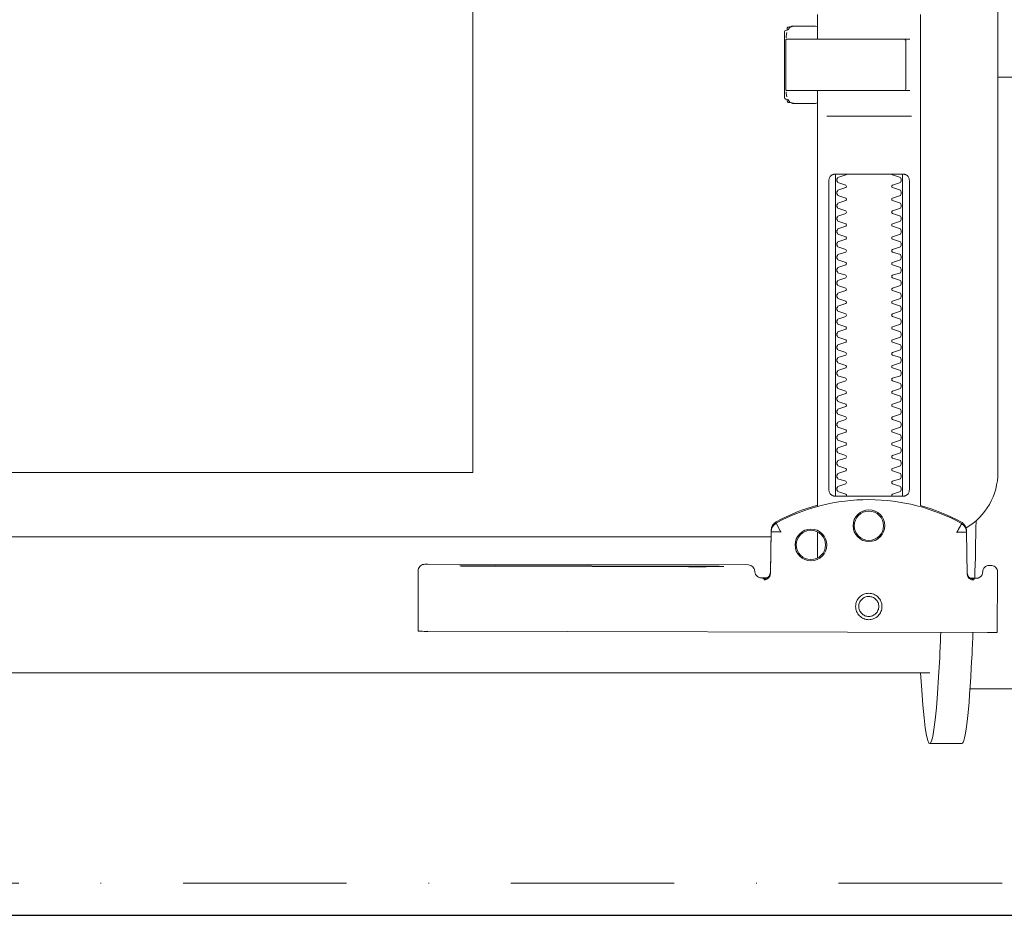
# Model space of a CAD drawing. Header units: millimetres. Extents: x -1893473 to 942156, y -568027 to 942944.
# Tile 206 of 256: x 152527 to 152680, y -464744 to -464605. Entities that reach past the tile are written whole.
import ezdxf
from ezdxf.enums import TextEntityAlignment as Align

# ---------------------------------------------------------------- set-up
doc = ezdxf.new("R2010")
doc.units = ezdxf.units.MM
doc.header["$LTSCALE"] = 0.2
doc.linetypes.add('DASHDOT', pattern=[25.4, 12.7, -6.35, 0, -6.35])
doc.layers.get('0').update_dxf_attribs({"lineweight": 0})
for name, color, linetype, lineweight in [('!! 0_ Istn-sciany', 7, 'Continuous', 30), ('!! 0_Opis_pom', 9, 'Continuous', 13), ('!! 0_Osie', 1, 'DASHDOT', 13), ('!! 1_OPIS POM NOWE', 140, 'Continuous', 5), ('P-Opis nadproża', 150, 'Continuous', 9), ('P-Osie', 1, 'DASHDOT', 18)]:
    doc.layers.add(name, color=color, linetype=linetype, lineweight=lineweight)
doc.layers.add('!!_@ wypos sanit nd', color=7, linetype='Continuous', lineweight=0, plot=False)
doc.styles.add('ARIAL', font='tahoma.ttf')

# ---------------------------------------------------------------- blocks, each defined once
blk = doc.blocks.new('A$Cff2eaf8b')
for points in [[(-0.18941, 0.09963), (-0.19441, 0.09963)], [(-0.19567, 0.09113), (-0.20939, 0.09113)], [(-0.18941, 0.08863), (-0.04454, 0.08863), (-0.04035, 0.08853), (-0.03617, 0.08824), (-0.032, 0.08775), (-0.02786, 0.08707), (-0.02376, 0.08619), (-0.0197, 0.08513), (-0.0157, 0.08388), (-0.01176, 0.08244), (-0.00789, 0.08082), (-0.0041, 0.07902), (-0.0004, 0.07705), (0.0032, 0.0749), (0.0067, 0.0726), (0.01009, 0.07012), (0.01337, 0.0675)], [(-0.19839, 0.08237), (-0.11148, 0.08219)], [(-0.19594, 0.07411), (-0.19609, 0.07411), (-0.19639, 0.07411), (-0.19593, 0.07402), (-0.19578, 0.07396), (-0.19564, 0.07387), (-0.19551, 0.07376), (-0.1954, 0.07363), (-0.19532, 0.07349), (-0.19526, 0.07333), (-0.19523, 0.07317)], [(-0.16479, 0.06647), (-0.16466, 0.07302), (-0.16465, 0.07318), (-0.16461, 0.07333), (-0.16454, 0.07348), (-0.16445, 0.07361), (-0.16435, 0.07373), (-0.16422, 0.07383), (-0.16409, 0.07391), (-0.16394, 0.07396), (-0.16349, 0.07404), (-0.1638, 0.07405), (-0.16395, 0.07405)], [(-0.12195, 0.07209), (-0.15195, 0.07215)], [(-0.15195, 0.07205), (-0.12195, 0.07199)], [(-0.172, 0.07079), (-0.172, 0.06674)], [(0.16493, 0.0675), (-0.16477, 0.0675)], [(-0.172, -0.01362), (-0.172, -0.00982)], [(-0.172, 0.06279), (-0.172, -0.00182)], [(-0.1852, 0.06018), (-0.1852, 0.01218)], [(-0.1748, 0.01218), (-0.1748, 0.06018)], [(-0.11847, -0.0325), (-0.11847, 0.0575), (0.11153, 0.0575), (0.11153, -0.0325)], [(-0.17342, 0.00218), (-0.18659, 0.00218)], [(-0.172, 0.00012), (-0.17167, 0.00018), (-0.1682, 0.00018), (-0.1681, 0.00018), (-0.16799, 0.00016), (-0.16789, 0.00007), (-0.16779, 0.00006), (-0.16762, 0.00005), (-0.16752, 0.00005), (-0.16741, 0.00003), (-0.1673, -0.00004), (-0.16725, -0.00018), (-0.16725, -0.00044), (-0.16711, -0.00046), (-0.16701, -0.0005), (-0.16693, -0.00056), (-0.16688, -0.0007), (-0.16688, -0.01094), (-0.16692, -0.01107), (-0.16701, -0.01115), (-0.16725, -0.0112), (-0.16725, -0.01147), (-0.16728, -0.01157), (-0.16735, -0.01164), (-0.16746, -0.01168), (-0.16762, -0.01169), (-0.16775, -0.0117), (-0.16789, -0.01172), (-0.16797, -0.01179), (-0.16807, -0.01182), (-0.1682, -0.01182), (-0.17167, -0.01182), (-0.172, -0.01177)], [(-0.16829, 0.00017), (-0.16772, 0.00003), (-0.16738, -0.00042)], [(-0.16723, -0.00083), (-0.16714, -0.00136), (-0.16713, -0.00163)], [(-0.18633, -0.00182), (-0.17526, -0.00182), (-0.17367, -0.00182)], [(-0.2, -0.00387), (-0.20939, -0.00387)], [(-0.18633, -0.00982), (-0.18551, -0.00982), (-0.18567, -0.00972), (-0.1857, -0.00962)], [(-0.16713, -0.01002), (-0.16714, -0.01028), (-0.16723, -0.01081)], [(-0.16738, -0.01122), (-0.16772, -0.01167), (-0.16829, -0.01182)]]:
    blk.add_lwpolyline(points)
for points in [[(-0.19989, 0.08236), (-0.19995, 0.07336, 0.009369), (-0.19994, 0.07293), (-0.19992, 0.07276), (-0.19986, 0.07259), (-0.19979, 0.07243), (-0.19968, 0.07229), (-0.19955, 0.07217), (-0.19941, 0.07208), (-0.19924, 0.07201), (-0.19908, 0.07197), (-0.19895, 0.07196), (-0.1988, 0.07196)], [(-0.16413, 0.07389), (-0.16324, 0.07389), (-0.16303, 0.07386), (-0.16283, 0.0738), (-0.16264, 0.07369), (-0.16249, 0.07354), (-0.16237, 0.07337), (-0.16228, 0.07317), (-0.16225, 0.07297, 0.002299), (-0.16224, 0.07285, 0.40455), (-0.16124, 0.07188), (-0.11145, 0.07178), (-0.11127, 0.07178), (-0.11111, 0.07178), (-0.111, 0.07178), (-0.11083, 0.07179), (-0.11065, 0.07183), (-0.11049, 0.0719), (-0.11033, 0.072), (-0.1102, 0.07212), (-0.11009, 0.07227), (-0.11001, 0.07243), (-0.10996, 0.07261), (-0.10995, 0.07279), (-0.10997, 0.08178), (-0.10998, 0.08217)], [(-0.19576, 0.07395), (-0.19665, 0.07395, 0.282591), (-0.19754, 0.0734), (-0.19758, 0.07331), (-0.19761, 0.0732), (-0.19763, 0.07311), (-0.19764, 0.07296, -0.415352), (-0.19865, 0.07196)], [(-0.19623, 0.07426), (-0.19588, 0.0742), (-0.19555, 0.07399), (-0.19533, 0.07367), (-0.19523, 0.07332), (-0.19513, 0.06676), (-0.19513, 0.0667, 0.265347), (-0.19435, 0.06544, 0.125711), (-0.17997, 0.06173, 0.125711), (-0.16558, 0.06538, 0.26954), (-0.1648, 0.06667), (-0.16467, 0.07322), (-0.16464, 0.07344), (-0.16456, 0.07365), (-0.16444, 0.07383), (-0.16428, 0.07399), (-0.1641, 0.0741), (-0.16389, 0.07417), (-0.16368, 0.0742)], [(-0.15993, -0.0325), (-0.17249, -0.0325, 0.405519), (-0.172, -0.032), (-0.172, -0.0313, 0.414214), (-0.1725, -0.0308), (-0.1875, -0.0308, 0.414214), (-0.188, -0.0313), (-0.188, -0.032, 0.405519), (-0.18751, -0.0325), (-0.19, -0.0325, -0.414214), (-0.2, -0.0225), (-0.2, 0.0575, -0.266001), (-0.19506, 0.06612)], [(-0.19513, 0.06651), (-0.19511, 0.06632), (-0.19509, 0.06622), (-0.19506, 0.06612), (-0.19503, 0.06602), (-0.19498, 0.06592), (-0.19493, 0.06582), (-0.19488, 0.06573), (-0.19482, 0.06564), (-0.19475, 0.06556), (-0.19468, 0.06548), (-0.1946, 0.06541), (-0.19452, 0.06535), (-0.19443, 0.06529), (-0.19434, 0.06524), (-0.19358, 0.06483), (-0.19281, 0.06445), (-0.19203, 0.0641), (-0.19125, 0.06376), (-0.19045, 0.06345), (-0.18964, 0.06316), (-0.18882, 0.06289), (-0.188, 0.06265), (-0.188, -0.01362, 0.414214)], [(-0.172, 0.0626), (-0.17117, 0.06284), (-0.17034, 0.0631), (-0.16952, 0.06339), (-0.16872, 0.0637), (-0.16792, 0.06404), (-0.16713, 0.06439), (-0.16635, 0.06477), (-0.16558, 0.06518), (-0.16557, 0.06518, 0.269546), (-0.16479, 0.06647)], [(-0.18353, 0.01118, 0.182836), (-0.18364, 0.01127), (-0.18485, 0.01168, 0.050055), (-0.185, 0.01194), (-0.185, 0.01222, 0.050055), (-0.18485, 0.01248), (-0.18364, 0.01289, 0.719897), (-0.18364, 0.01327), (-0.18485, 0.01368, 0.050055), (-0.185, 0.01394), (-0.185, 0.01422, 0.050055), (-0.18485, 0.01448), (-0.18364, 0.01489, 0.719897), (-0.18364, 0.01527), (-0.18485, 0.01568, 0.050055), (-0.185, 0.01594), (-0.185, 0.01622, 0.050055), (-0.18485, 0.01648), (-0.18364, 0.01689, 0.719897), (-0.18364, 0.01727), (-0.18485, 0.01768, 0.050055), (-0.185, 0.01794), (-0.185, 0.01822, 0.050055), (-0.18485, 0.01848), (-0.18364, 0.01889, 0.719897), (-0.18364, 0.01927), (-0.18485, 0.01968, 0.050055), (-0.185, 0.01994), (-0.185, 0.02022, 0.050055), (-0.18485, 0.02048), (-0.18364, 0.02089, 0.719897), (-0.18364, 0.02127), (-0.18485, 0.02168, 0.050055), (-0.185, 0.02194), (-0.185, 0.02222, 0.050055), (-0.18485, 0.02248), (-0.18364, 0.02289, 0.719897), (-0.18364, 0.02327), (-0.18485, 0.02368, 0.050055), (-0.185, 0.02394), (-0.185, 0.02422, 0.050055), (-0.18485, 0.02448), (-0.18364, 0.02489, 0.719897), (-0.18364, 0.02527), (-0.18485, 0.02568, 0.050055), (-0.185, 0.02594), (-0.185, 0.02622, 0.050055), (-0.18485, 0.02648), (-0.18364, 0.02689, 0.719897), (-0.18364, 0.02727), (-0.18485, 0.02768, 0.050055), (-0.185, 0.02794), (-0.185, 0.02822, 0.050055), (-0.18485, 0.02848), (-0.18364, 0.02889, 0.719897), (-0.18364, 0.02927), (-0.18485, 0.02968, 0.050055), (-0.185, 0.02994), (-0.185, 0.03022, 0.050055), (-0.18485, 0.03048), (-0.18364, 0.03089, 0.719897), (-0.18364, 0.03127), (-0.18485, 0.03168, 0.050055), (-0.185, 0.03194), (-0.185, 0.03222, 0.050055), (-0.18485, 0.03248), (-0.18364, 0.03289, 0.719897), (-0.18364, 0.03327), (-0.18485, 0.03368, 0.050055), (-0.185, 0.03394), (-0.185, 0.03422, 0.050055), (-0.18485, 0.03448), (-0.18364, 0.03489, 0.719897), (-0.18364, 0.03527), (-0.18485, 0.03568, 0.050055), (-0.185, 0.03594), (-0.185, 0.03622, 0.050055), (-0.18485, 0.03648), (-0.18364, 0.03689, 0.719897), (-0.18364, 0.03727), (-0.18485, 0.03768, 0.050055), (-0.185, 0.03794), (-0.185, 0.03822, 0.050055), (-0.18485, 0.03848), (-0.18364, 0.03889, 0.719897), (-0.18364, 0.03927), (-0.18485, 0.03968, 0.050055), (-0.185, 0.03994), (-0.185, 0.04022, 0.050055), (-0.18485, 0.04048), (-0.18364, 0.04089, 0.719897), (-0.18364, 0.04127), (-0.18485, 0.04168, 0.050055), (-0.185, 0.04194), (-0.185, 0.04222, 0.050055), (-0.18485, 0.04248), (-0.18364, 0.04289, 0.719897), (-0.18364, 0.04327), (-0.18485, 0.04368, 0.050055), (-0.185, 0.04394), (-0.185, 0.04422, 0.050055), (-0.18485, 0.04448), (-0.18364, 0.04489, 0.719897), (-0.18364, 0.04527), (-0.18485, 0.04568, 0.050055), (-0.185, 0.04594), (-0.185, 0.04622, 0.050055), (-0.18485, 0.04648), (-0.18364, 0.04689, 0.719897), (-0.18364, 0.04727), (-0.18485, 0.04768, 0.050055), (-0.185, 0.04794), (-0.185, 0.04822, 0.050055), (-0.18485, 0.04848), (-0.18364, 0.04889, 0.719897), (-0.18364, 0.04927), (-0.18485, 0.04968, 0.050055), (-0.185, 0.04994), (-0.185, 0.05022, 0.050055), (-0.18485, 0.05048), (-0.18364, 0.05089, 0.719897), (-0.18364, 0.05127), (-0.18485, 0.05168, 0.050055), (-0.185, 0.05194), (-0.185, 0.05222, 0.050055), (-0.18485, 0.05248), (-0.18364, 0.05289, 0.719897), (-0.18364, 0.05327), (-0.18485, 0.05368, 0.050055), (-0.185, 0.05394), (-0.185, 0.05422, 0.050055), (-0.18485, 0.05448), (-0.18364, 0.05489, 0.719897), (-0.18364, 0.05527), (-0.18485, 0.05568, 0.050055), (-0.185, 0.05594), (-0.185, 0.05622, 0.050055), (-0.18485, 0.05648), (-0.18364, 0.05689, 0.719897), (-0.18364, 0.05727), (-0.18485, 0.05768, 0.050055), (-0.185, 0.05794), (-0.185, 0.05822, 0.050055), (-0.18485, 0.05848), (-0.18364, 0.05889, 0.719897), (-0.18364, 0.05927), (-0.18485, 0.05968, 0.050055), (-0.185, 0.05994), (-0.185, 0.06022, 0.050055), (-0.18485, 0.06048), (-0.18364, 0.06089, 0.474594), (-0.18353, 0.06118)], [(-0.17647, 0.06118, 0.474594), (-0.17636, 0.06089), (-0.17515, 0.06048, 0.050055), (-0.175, 0.06022), (-0.175, 0.05994, 0.050055), (-0.17515, 0.05968), (-0.17636, 0.05927, 0.719897), (-0.17636, 0.05889), (-0.17515, 0.05848, 0.050055), (-0.175, 0.05822), (-0.175, 0.05794, 0.050055), (-0.17515, 0.05768), (-0.17636, 0.05727, 0.719897), (-0.17636, 0.05689), (-0.17515, 0.05648, 0.050055), (-0.175, 0.05622), (-0.175, 0.05594, 0.050055), (-0.17515, 0.05568), (-0.17636, 0.05527, 0.719897), (-0.17636, 0.05489), (-0.17515, 0.05448, 0.050055), (-0.175, 0.05422), (-0.175, 0.05394, 0.050055), (-0.17515, 0.05368), (-0.17636, 0.05327, 0.719897), (-0.17636, 0.05289), (-0.17515, 0.05248, 0.050055), (-0.175, 0.05222), (-0.175, 0.05194, 0.050055), (-0.17515, 0.05168), (-0.17636, 0.05127, 0.719897), (-0.17636, 0.05089), (-0.17515, 0.05048, 0.050055), (-0.175, 0.05022), (-0.175, 0.04994, 0.050055), (-0.17515, 0.04968), (-0.17636, 0.04927, 0.719897), (-0.17636, 0.04889), (-0.17515, 0.04848, 0.050055), (-0.175, 0.04822), (-0.175, 0.04794, 0.050055), (-0.17515, 0.04768), (-0.17636, 0.04727, 0.719897), (-0.17636, 0.04689), (-0.17515, 0.04648, 0.050055), (-0.175, 0.04622), (-0.175, 0.04594, 0.050055), (-0.17515, 0.04568), (-0.17636, 0.04527, 0.719897), (-0.17636, 0.04489), (-0.17515, 0.04448, 0.050055), (-0.175, 0.04422), (-0.175, 0.04394, 0.050055), (-0.17515, 0.04368), (-0.17636, 0.04327, 0.719897), (-0.17636, 0.04289), (-0.17515, 0.04248, 0.050055), (-0.175, 0.04222), (-0.175, 0.04194, 0.050055), (-0.17515, 0.04168), (-0.17636, 0.04127, 0.719897), (-0.17636, 0.04089), (-0.17515, 0.04048, 0.050055), (-0.175, 0.04022), (-0.175, 0.03994, 0.050055), (-0.17515, 0.03968), (-0.17636, 0.03927, 0.719897), (-0.17636, 0.03889), (-0.17515, 0.03848, 0.050055), (-0.175, 0.03822), (-0.175, 0.03794, 0.050055), (-0.17515, 0.03768), (-0.17636, 0.03727, 0.719897), (-0.17636, 0.03689), (-0.17515, 0.03648, 0.050055), (-0.175, 0.03622), (-0.175, 0.03594, 0.050055), (-0.17515, 0.03568), (-0.17636, 0.03527, 0.719897), (-0.17636, 0.03489), (-0.17515, 0.03448, 0.050055), (-0.175, 0.03422), (-0.175, 0.03394, 0.050055), (-0.17515, 0.03368), (-0.17636, 0.03327, 0.719897), (-0.17636, 0.03289), (-0.17515, 0.03248, 0.050055), (-0.175, 0.03222), (-0.175, 0.03194, 0.050055), (-0.17515, 0.03168), (-0.17636, 0.03127, 0.719897), (-0.17636, 0.03089), (-0.17515, 0.03048, 0.050055), (-0.175, 0.03022), (-0.175, 0.02994, 0.050055), (-0.17515, 0.02968), (-0.17636, 0.02927, 0.719897), (-0.17636, 0.02889), (-0.17515, 0.02848, 0.050055), (-0.175, 0.02822), (-0.175, 0.02794, 0.050055), (-0.17515, 0.02768), (-0.17636, 0.02727, 0.719897), (-0.17636, 0.02689), (-0.17515, 0.02648, 0.050055), (-0.175, 0.02622), (-0.175, 0.02594, 0.050055), (-0.17515, 0.02568), (-0.17636, 0.02527, 0.719897), (-0.17636, 0.02489), (-0.17515, 0.02448, 0.050055), (-0.175, 0.02422), (-0.175, 0.02394, 0.050055), (-0.17515, 0.02368), (-0.17636, 0.02327, 0.719897), (-0.17636, 0.02289), (-0.17515, 0.02248, 0.050055), (-0.175, 0.02222), (-0.175, 0.02194, 0.050055), (-0.17515, 0.02168), (-0.17636, 0.02127, 0.719897), (-0.17636, 0.02089), (-0.17515, 0.02048, 0.050055), (-0.175, 0.02022), (-0.175, 0.01994, 0.050055), (-0.17515, 0.01968), (-0.17636, 0.01927, 0.719897), (-0.17636, 0.01889), (-0.17515, 0.01848, 0.050055), (-0.175, 0.01822), (-0.175, 0.01794, 0.050055), (-0.17515, 0.01768), (-0.17636, 0.01727, 0.719897), (-0.17636, 0.01689), (-0.17515, 0.01648, 0.050055), (-0.175, 0.01622), (-0.175, 0.01594, 0.050055), (-0.17515, 0.01568), (-0.17636, 0.01527, 0.719897), (-0.17636, 0.01489), (-0.17515, 0.01448, 0.050055), (-0.175, 0.01422), (-0.175, 0.01394, 0.050055), (-0.17515, 0.01368), (-0.17636, 0.01327, 0.719897), (-0.17636, 0.01289), (-0.17515, 0.01248, 0.050055), (-0.175, 0.01222), (-0.175, 0.01194, 0.050055), (-0.17515, 0.01168), (-0.17636, 0.01127, 0.182836), (-0.17647, 0.01118)], [(-0.1857, -0.00202), (-0.1857, -0.00962), (-0.1857, -0.00202), (-0.18567, -0.00192), (-0.18559, -0.00184), (-0.17696, -0.00182), (-0.16725, -0.00182, -0.414214), (-0.16705, -0.00202), (-0.16705, -0.00962, -0.414214), (-0.16725, -0.00982), (-0.18543, -0.00982), (-0.18553, -0.00978), (-0.1856, -0.00962)]]:
    blk.add_lwpolyline(points, format="xyb")
for points in [[(-0.17994, 0.08038), (-0.17974, 0.08037), (-0.17954, 0.08034), (-0.17935, 0.08029), (-0.17916, 0.08022), (-0.17897, 0.08013), (-0.1788, 0.08003), (-0.17864, 0.07991), (-0.17849, 0.07978), (-0.17836, 0.07963), (-0.17824, 0.07947), (-0.17814, 0.07929), (-0.17805, 0.07911), (-0.17798, 0.07892), (-0.17793, 0.07873), (-0.17791, 0.07853), (-0.1779, 0.07833), (-0.17791, 0.07813), (-0.17794, 0.07793), (-0.17799, 0.07773), (-0.17805, 0.07754), (-0.17814, 0.07736), (-0.17824, 0.07719), (-0.17836, 0.07703), (-0.1785, 0.07688), (-0.17865, 0.07675), (-0.17881, 0.07663), (-0.17898, 0.07652), (-0.17916, 0.07644), (-0.17935, 0.07637), (-0.17955, 0.07632), (-0.17975, 0.07629), (-0.17995, 0.07628), (-0.18015, 0.07629), (-0.18035, 0.07632), (-0.18054, 0.07637), (-0.18073, 0.07644), (-0.18091, 0.07653), (-0.18109, 0.07663), (-0.18125, 0.07675), (-0.18139, 0.07689), (-0.18153, 0.07704), (-0.18165, 0.0772), (-0.18175, 0.07737), (-0.18184, 0.07755), (-0.1819, 0.07774), (-0.18195, 0.07794), (-0.18198, 0.07813), (-0.18199, 0.07834), (-0.18198, 0.07854), (-0.18195, 0.07873), (-0.1819, 0.07893), (-0.18183, 0.07912), (-0.18175, 0.0793), (-0.18164, 0.07947), (-0.18152, 0.07963), (-0.18139, 0.07978), (-0.18124, 0.07992), (-0.18108, 0.08004), (-0.18091, 0.08014), (-0.18072, 0.08022), (-0.18053, 0.08029), (-0.18034, 0.08034), (-0.18014, 0.08037)], [(-0.17994, 0.07987), (-0.17979, 0.07987), (-0.17964, 0.07984), (-0.17949, 0.07981), (-0.17935, 0.07976), (-0.17921, 0.07969), (-0.17908, 0.07961), (-0.17896, 0.07952), (-0.17885, 0.07942), (-0.17874, 0.07931), (-0.17865, 0.07918), (-0.17858, 0.07905), (-0.17851, 0.07892), (-0.17846, 0.07877), (-0.17842, 0.07862), (-0.1784, 0.07847), (-0.17839, 0.07832), (-0.1784, 0.07817), (-0.17842, 0.07802), (-0.17846, 0.07787), (-0.17851, 0.07773), (-0.17858, 0.07759), (-0.17866, 0.07746), (-0.17875, 0.07734), (-0.17885, 0.07723), (-0.17896, 0.07712), (-0.17909, 0.07703), (-0.17922, 0.07696), (-0.17935, 0.07689), (-0.1795, 0.07684), (-0.17964, 0.0768), (-0.1798, 0.07678), (-0.17995, 0.07677), (-0.1801, 0.07678), (-0.18025, 0.07681), (-0.1804, 0.07684), (-0.18054, 0.07689), (-0.18068, 0.07696), (-0.18081, 0.07704), (-0.18093, 0.07713), (-0.18104, 0.07723), (-0.18114, 0.07734), (-0.18123, 0.07747), (-0.18131, 0.0776), (-0.18138, 0.07773), (-0.18143, 0.07788), (-0.18146, 0.07803), (-0.18149, 0.07818), (-0.18149, 0.07833), (-0.18149, 0.07848), (-0.18146, 0.07863), (-0.18143, 0.07878), (-0.18137, 0.07892), (-0.18131, 0.07906), (-0.18123, 0.07919), (-0.18114, 0.07931), (-0.18104, 0.07942), (-0.18092, 0.07952), (-0.1808, 0.07962), (-0.18067, 0.07969), (-0.18053, 0.07976), (-0.18039, 0.07981), (-0.18024, 0.07985), (-0.18009, 0.07987)], [(-0.17471, 0.06118), (-0.17462, 0.06118), (-0.17454, 0.06117), (-0.17445, 0.06115), (-0.17437, 0.06113), (-0.17428, 0.06109), (-0.1742, 0.06105), (-0.17413, 0.061), (-0.17406, 0.06095), (-0.174, 0.06088), (-0.17394, 0.06081), (-0.17389, 0.06072), (-0.17384, 0.06062), (-0.17381, 0.06052), (-0.17378, 0.06041), (-0.17376, 0.06029), (-0.17376, 0.06018), (-0.17376, 0.01218), (-0.17376, 0.01206), (-0.17378, 0.01195), (-0.17381, 0.01184), (-0.17384, 0.01173), (-0.17389, 0.01164), (-0.17394, 0.01155), (-0.174, 0.01148), (-0.17406, 0.01141), (-0.17413, 0.01135), (-0.1742, 0.01131), (-0.17428, 0.01126), (-0.17437, 0.01123), (-0.17445, 0.01121), (-0.17454, 0.01119), (-0.17462, 0.01118), (-0.17471, 0.01118), (-0.18529, 0.01118), (-0.18538, 0.01118), (-0.18547, 0.01119), (-0.18555, 0.01121), (-0.18564, 0.01123), (-0.18572, 0.01126), (-0.1858, 0.01131), (-0.18587, 0.01135), (-0.18594, 0.01141), (-0.18601, 0.01148), (-0.18606, 0.01155), (-0.18612, 0.01164), (-0.18616, 0.01173), (-0.1862, 0.01184), (-0.18623, 0.01195), (-0.18624, 0.01206), (-0.18625, 0.01218), (-0.18625, 0.06018), (-0.18624, 0.06029), (-0.18623, 0.06041), (-0.1862, 0.06052), (-0.18616, 0.06062), (-0.18612, 0.06072), (-0.18606, 0.06081), (-0.18601, 0.06088), (-0.18594, 0.06095), (-0.18587, 0.061), (-0.1858, 0.06105), (-0.18572, 0.06109), (-0.18564, 0.06113), (-0.18555, 0.06115), (-0.18547, 0.06117), (-0.18538, 0.06118), (-0.18529, 0.06118)]]:
    blk.add_lwpolyline(points, close=True)
for points in [[(-0.19436, 0.06548), (-0.19435, 0.06548), (-0.19435, 0.06548), (-0.19435, 0.06548), (-0.19435, 0.06548), (-0.19435, 0.06548), (-0.19435, 0.06548), (-0.19435, 0.06548), (-0.19435, 0.06548), (-0.19435, 0.06548), (-0.19435, 0.06548), (-0.19435, 0.06548), (-0.19435, 0.06548), (-0.19435, 0.06548), (-0.19435, 0.06548), (-0.19435, 0.06548), (-0.19435, 0.06548), (-0.19435, 0.06548), (-0.19435, 0.06548), (-0.19435, 0.06549), (-0.19435, 0.06549), (-0.19435, 0.06549), (-0.19435, 0.06549), (-0.19435, 0.06549), (-0.19435, 0.06549), (-0.19435, 0.0655), (-0.19435, 0.0655), (-0.19434, 0.0655), (-0.19434, 0.06551), (-0.19434, 0.06551), (-0.19434, 0.06552), (-0.19433, 0.06552), (-0.19433, 0.06553), (-0.19433, 0.06553), (-0.19433, 0.06554), (-0.19432, 0.06554), (-0.19432, 0.06555), (-0.19432, 0.06555), (-0.19432, 0.06556), (-0.19431, 0.06556), (-0.19431, 0.06557), (-0.19431, 0.06558), (-0.1943, 0.06558), (-0.1943, 0.06559), (-0.19429, 0.0656), (-0.19429, 0.06561), (-0.19429, 0.06561), (-0.19428, 0.06562), (-0.19428, 0.06563), (-0.19427, 0.06564), (-0.19427, 0.06565), (-0.19426, 0.06566), (-0.19426, 0.06566), (-0.19425, 0.06567), (-0.19425, 0.06568), (-0.19424, 0.06569), (-0.19424, 0.0657), (-0.19423, 0.06571), (-0.19423, 0.06572), (-0.19422, 0.06573), (-0.19422, 0.06574), (-0.19421, 0.06575), (-0.1942, 0.06576), (-0.1942, 0.06578), (-0.19419, 0.06579), (-0.19419, 0.0658), (-0.19418, 0.06581), (-0.19417, 0.06582), (-0.19417, 0.06583), (-0.19416, 0.06585), (-0.19415, 0.06586), (-0.19414, 0.06588), (-0.19413, 0.06591), (-0.19411, 0.06594), (-0.1941, 0.06596), (-0.19408, 0.06599), (-0.19407, 0.06602), (-0.19405, 0.06605), (-0.19395, 0.06623), (-0.19393, 0.06626), (-0.1939, 0.06633), (-0.19388, 0.06636), (-0.19386, 0.0664), (-0.19384, 0.06643), (-0.19382, 0.06646), (-0.1938, 0.0665), (-0.19378, 0.06653), (-0.19377, 0.06657), (-0.19376, 0.06659), (-0.19375, 0.0666), (-0.19375, 0.0666), (-0.19374, 0.06662), (-0.19373, 0.06663), (-0.19372, 0.06664), (-0.19372, 0.06665), (-0.19371, 0.06666), (-0.19371, 0.06667), (-0.19371, 0.06667), (-0.1937, 0.06668), (-0.1937, 0.06668), (-0.1937, 0.06668), (-0.1937, 0.06669), (-0.1937, 0.06669), (-0.1937, 0.0667), (-0.19369, 0.06671), (-0.19369, 0.06671), (-0.19369, 0.06672), (-0.19368, 0.06672), (-0.19368, 0.06672), (-0.19368, 0.06673), (-0.19367, 0.06673), (-0.19367, 0.06674), (-0.19367, 0.06674), (-0.19366, 0.06674), (-0.19365, 0.06675), (-0.19365, 0.06675), (-0.19364, 0.06676), (-0.19364, 0.06676), (-0.19364, 0.06676), (-0.19364, 0.06677), (-0.19363, 0.06677), (-0.19363, 0.06678), (-0.19363, 0.06678), (-0.19363, 0.06678), (-0.19363, 0.06679), (-0.19363, 0.06679), (-0.19363, 0.0668), (-0.19363, 0.0668), (-0.19363, 0.06681), (-0.19364, 0.06681), (-0.19364, 0.06681), (-0.19364, 0.06682), (-0.19364, 0.06682), (-0.19364, 0.06682), (-0.19365, 0.06682), (-0.19365, 0.06682), (-0.19365, 0.06682), (-0.19365, 0.06682), (-0.19365, 0.06682), (-0.19366, 0.06682), (-0.19366, 0.06682), (-0.19366, 0.06682), (-0.19366, 0.06682), (-0.19366, 0.06682), (-0.19367, 0.06682), (-0.19367, 0.06682), (-0.19367, 0.06682), (-0.19367, 0.06682), (-0.19367, 0.06682), (-0.19368, 0.06682), (-0.19368, 0.06682), (-0.19369, 0.06682), (-0.19369, 0.06682), (-0.19369, 0.06681), (-0.1937, 0.06681), (-0.1937, 0.06681), (-0.19371, 0.06681), (-0.19371, 0.06681), (-0.19371, 0.06681), (-0.19371, 0.06681), (-0.19372, 0.0668), (-0.19372, 0.0668), (-0.19373, 0.0668), (-0.19373, 0.0668), (-0.19374, 0.0668), (-0.19374, 0.0668), (-0.19374, 0.0668), (-0.19375, 0.0668), (-0.19375, 0.06681), (-0.19376, 0.06681), (-0.19376, 0.06681), (-0.19377, 0.06681), (-0.19377, 0.06681), (-0.19377, 0.06681), (-0.19377, 0.06681), (-0.19378, 0.06681), (-0.19378, 0.06681), (-0.19378, 0.06681), (-0.19378, 0.06681), (-0.19379, 0.06681), (-0.19379, 0.06681), (-0.19379, 0.06681), (-0.19379, 0.06681), (-0.1938, 0.06681), (-0.1938, 0.06681), (-0.19381, 0.06681), (-0.19381, 0.06681), (-0.19382, 0.06681), (-0.19383, 0.06681), (-0.19383, 0.06681), (-0.19384, 0.06681), (-0.19385, 0.06681), (-0.19385, 0.06681), (-0.19386, 0.06681), (-0.19387, 0.06681), (-0.19388, 0.06681), (-0.19389, 0.06681), (-0.19389, 0.0668), (-0.1939, 0.0668), (-0.19391, 0.0668), (-0.19392, 0.0668), (-0.19397, 0.0668), (-0.19398, 0.0668), (-0.19399, 0.0668), (-0.194, 0.0668), (-0.19401, 0.0668), (-0.19402, 0.0668), (-0.19403, 0.0668), (-0.19405, 0.0668), (-0.19406, 0.0668), (-0.19407, 0.0668), (-0.19408, 0.0668), (-0.19409, 0.0668), (-0.1941, 0.0668), (-0.19412, 0.0668), (-0.19417, 0.0668), (-0.19419, 0.0668), (-0.19421, 0.0668), (-0.19424, 0.0668), (-0.19426, 0.0668), (-0.19429, 0.0668), (-0.19431, 0.0668), (-0.19433, 0.0668), (-0.19436, 0.0668), (-0.19438, 0.06679), (-0.19455, 0.06679), (-0.19457, 0.06679), (-0.19459, 0.06679), (-0.19461, 0.06679), (-0.19463, 0.06679), (-0.19464, 0.06679), (-0.19465, 0.06679), (-0.19466, 0.06679), (-0.19467, 0.06679), (-0.19468, 0.06679), (-0.19469, 0.06679), (-0.1947, 0.06679), (-0.19471, 0.06679), (-0.19472, 0.06679), (-0.19473, 0.06679), (-0.19474, 0.06679), (-0.19474, 0.06679), (-0.19475, 0.06679), (-0.19476, 0.06679), (-0.19477, 0.06679), (-0.19478, 0.06679), (-0.19479, 0.06679), (-0.1948, 0.06679), (-0.1948, 0.06679), (-0.19481, 0.06679), (-0.19482, 0.06678), (-0.19483, 0.06678), (-0.19484, 0.06678), (-0.19484, 0.06678), (-0.19485, 0.06678), (-0.19486, 0.06678), (-0.19487, 0.06678), (-0.19487, 0.06678), (-0.19488, 0.06678), (-0.19489, 0.06678), (-0.1949, 0.06678), (-0.1949, 0.06678), (-0.19491, 0.06678), (-0.19492, 0.06678), (-0.19492, 0.06678), (-0.19493, 0.06678), (-0.19494, 0.06678), (-0.19494, 0.06678), (-0.19495, 0.06678), (-0.19496, 0.06678), (-0.19496, 0.06678), (-0.19497, 0.06678), (-0.19499, 0.06678), (-0.19499, 0.06678), (-0.195, 0.06678), (-0.195, 0.06678), (-0.19501, 0.06678), (-0.19501, 0.06678), (-0.19502, 0.06678), (-0.19502, 0.06678), (-0.19503, 0.06678), (-0.19503, 0.06678), (-0.19504, 0.06678), (-0.19504, 0.06678), (-0.19505, 0.06678), (-0.19505, 0.06678), (-0.19505, 0.06678), (-0.19506, 0.06678), (-0.19506, 0.06678), (-0.19507, 0.06678), (-0.19507, 0.06678), (-0.19507, 0.06678), (-0.19508, 0.06678), (-0.19508, 0.06678), (-0.19508, 0.06678), (-0.19509, 0.06678), (-0.19509, 0.06678), (-0.19509, 0.06678), (-0.1951, 0.06678), (-0.1951, 0.06678), (-0.1951, 0.06678), (-0.19511, 0.06678), (-0.19511, 0.06678), (-0.19511, 0.06678), (-0.19511, 0.06678), (-0.19511, 0.06678), (-0.19512, 0.06678), (-0.19512, 0.06678), (-0.19512, 0.06678), (-0.19512, 0.06678), (-0.19512, 0.06678), (-0.19512, 0.06678), (-0.19513, 0.06678), (-0.19513, 0.06677), (-0.19513, 0.06677), (-0.19513, 0.06677), (-0.19513, 0.06677), (-0.19513, 0.06677), (-0.19513, 0.06677), (-0.19513, 0.06677), (-0.19513, 0.06677), (-0.19513, 0.06677), (-0.19513, 0.06677), (-0.19513, 0.06677), (-0.19513, 0.06677), (-0.19513, 0.06677), (-0.19513, 0.06677), (-0.19513, 0.06677), (-0.19513, 0.06678), (-0.19513, 0.06678), (-0.19513, 0.06678), (-0.19513, 0.06678), (-0.19513, 0.06678), (-0.19513, 0.06678), (-0.19513, 0.06678), (-0.19513, 0.06678), (-0.19513, 0.06678), (-0.19513, 0.06678), (-0.19513, 0.06678), (-0.19513, 0.06678), (-0.19513, 0.06678), (-0.19513, 0.06678), (-0.19513, 0.06678), (-0.19513, 0.06677), (-0.19513, 0.06677, 0.269547)], [(-0.1648, 0.06671), (-0.16481, 0.06671), (-0.16485, 0.06672), (-0.16497, 0.06672), (-0.16603, 0.06675), (-0.16612, 0.06675), (-0.16616, 0.06675), (-0.1662, 0.06675), (-0.16623, 0.06676), (-0.16627, 0.06677), (-0.1663, 0.06675), (-0.1663, 0.06672), (-0.16628, 0.0667), (-0.16625, 0.06667), (-0.16623, 0.06663), (-0.16622, 0.0666), (-0.1662, 0.06657), (-0.16561, 0.06549), (-0.1656, 0.06545), (-0.16558, 0.06542, 0.269546)]]:
    blk.add_lwpolyline(points, format="xyb", close=True)
for centre, radius in [((-0.17096, 0.06877), 0.00247), ((-0.17096, 0.06877), 0.00227), ((-0.17997, 0.06579), 0.00247), ((-0.17997, 0.06579), 0.00227)]:
    blk.add_circle(centre, radius)
for centre, major_axis, ratio, start_param, end_param in [((-0.18941, 0.04363), (0, 0.056), 0.04256, 5.645661, 6.988802), ((-0.19441, 0.04363), (0, 0.056), 0.04256, 0, 0.705617), ((-0.19441, 0.04363), (0, 0.056), 0.04256, 0.705617, 0.806963), ((-0.18941, 0.04363), (0, 0.056), 0.04256, 0.705617, 0.807212), ((-0.19839, 0.08235), (-0.0015, 0), 0.008726, 4.712674, 6.283151), ((-0.11148, 0.08218), (-0.0015, 0), 0.008726, 3.141878, 4.712682), ((-0.19664, 0.07495), (-0.000002, -0.001), 0.000289, 6.274459, 6.283185), ((-0.19441, 0.04363), (0, 0.056), 0.04256, 0.998527, 1.179108), ((-0.16324, 0.07489), (-0.000002, -0.001), 0.000289, 6.274459, 6.283185), ((-0.19879, 0.07296), (-0.000011, -0.001), 0.706875, 0, 0.012337), ((-0.19844, 0.07196), (-0.000501, 0.000001), 0.008726, 0.786107, 1.14947), ((-0.19864, 0.07296), (-0.000006, -0.001), 0.408573, 0, 0.00956), ((-0.15195, 0.0721), (0.0055, -0.00001), 0.008726, 1.571085, 4.712678), ((-0.12195, 0.07204), (0.0055, -0.00001), 0.008726, 4.712678, 7.854271), ((-0.19463, 0.06658), (-0.0005, -0.000008), 0.017454, 0, 0.000137), ((-0.1653, 0.06668), (0.0005, -0.00001), 0.000006, 6.282744, 6.283185), ((-0.1852, 0.06018), (0, 0.001), 0.000289, 4.712389, 6.283185), ((-0.1748, 0.06018), (0, -0.001), 0.000289, 1.570796, 3.141593), ((-0.1852, 0.01218), (0, -0.001), 0.000289, 0, 1.570796), ((-0.1748, 0.01218), (0, -0.001), 0.000289, 0, 1.570796), ((-0.16763, -0.00015), (0.000004, 0.0002), 0.133184, 0.00502, 0.005026), ((-0.16723, -0.00065), (0.000013, 0.0002), 0.223, 0.006306, 0.006351), ((-0.16763, -0.01149), (0.000004, -0.0002), 0.133184, 6.278107, 6.278112), ((-0.16723, -0.011), (0.000013, -0.0002), 0.223, 6.276731, 6.276777)]:
    blk.add_ellipse(centre, major_axis=major_axis, ratio=ratio, start_param=start_param, end_param=end_param)
blk = doc.blocks.new('BLOK OSI')
at = {"layer": 'P-Osie'}
blk.add_lwpolyline([(48639.258, -194702.088), (55442.285, -194702.088)], dxfattribs=at)
blk = doc.blocks.new('A$C2EB40A8D')
at = {"layer": '!! 0_ Istn-sciany'}
blk.add_lwpolyline([(-11771.12989, 29657.51397), (-10171.12989, 29657.51397)], dxfattribs=at)
at = {"layer": '!! 0_Osie', "xscale": 10, "yscale": 10, "zscale": 10}
blk.add_blockref('BLOK OSI', (-516748.24414, 1976683.397), dxfattribs=at)
at = {"layer": '!!_@ wypos sanit nd', "xscale": 1000, "yscale": 1000, "zscale": 1000, "rotation": 180}
blk.add_blockref('A$Cff2eaf8b', (-11188.90708, 29783.81847), dxfattribs=at)
at = {"layer": '!! 0_Opis_pom', "ltscale": 0.7, "style": 'ARIAL'}
for tag, p in [('B1,21', (-891.77727, 31796.97458)), ('A1,16', (-13651.31084, 31587.95236)), ('B1,19', (-5798.61305, 31587.22944)), ('B1/17', (-9701.43347, 31565.05244)), ('1,23', (10805.41388, 31565.05244)), ('1,22', (4526.58954, 31507.65132)), ('A1,1', (-16866.13618, 31459.3792)), ('B1,18', (-7791.62894, 31330.08444)), ('B1,20', (-2961.4347, 31167.05787)), ('A1,6', (-19287.17717, 30923.71998)), ('B1,1', (14135.63445, 30913.92963)), ('B1,3', (17346.74696, 30023.81022)), ('B1,4', (29817.71501, 29157.67457)), ('A1,5', (-23454.5385, 28820.77901)), ('A1,2', (-17502.57721, 28602.57524)), ('B1,2D', (2616.16402, 28559.52261)), ('A1,15', (-13651.31084, 28261.46046)), ('B1,4', (29883.58177, 28158.35876)), ('B1,2B', (18801.54781, 27650.12382)), ('B1,2A', (13086.7373, 27376.04393)), ('A1,3', (-16846.27912, 25980.40356)), ('B1,8', (9089.53994, 25356.27639)), ('B1,6', (31915.87888, 23754.79829)), ('A1,4', (-24010.17576, 23559.17399)), ('B1,14', (-11621.32288, 23261.44183)), ('B1,13', (-3080.55208, 22924.09997)), ('B1,5', (29245.49088, 22896.69268)), ('B1,10', (3982.60923, 22874.21277)), ('B1,9', (5634.43488, 22623.92098)), ('B1,2C', (13327.26639, 22378.5328)), ('B1,7', (16398.41175, 22348.28836)), ('B1,11', (5553.20442, 20939.83877)), ('B1,12', (3693.27174, 20628.72148)), ('C1,3', (5969.08376, 16336.01084)), ('C1,2', (11955.93711, 11671.55655)), ('C1,1', (15659.17205, 11415.94196)), ('C1,4', (5140.00888, 9205.5831)), ('C1,5', (5680.4486, 6154.54995)), ('C1,10', (16327.05085, 6080.66085)), ('C1,9', (16526.57171, 3173.45283)), ('C1,6', (6367.37903, 2771.84181)), ('D0,18', (-1981.87701, -110.73158)), ('D0,7', (-13531.42299, -1159.67649)), ('C1,7', (7275.77161, -1303.00991)), ('D0,17', (2064.87671, -1345.69113)), ('D0,3', (-9324.21674, -1442.63631)), ('D0,6', (-17529.61851, -1957.37463)), ('D0,10', (-21369.4432, -2140.60378)), ('D,09', (-12990.08379, -2746.32902)), ('D0,2', (-5516.19514, -3101.87722)), ('D0,16', (2266.73061, -3284.15369)), ('D0,8', (-14357.79539, -3567.69719)), ('D0,5', (-10461.54478, -3629.26575)), ('D0,4', (-8396.53404, -4353.7937)), ('D0,15', (1974.41895, -5205.84774)), ('D0,1', (-5633.49598, -5662.48534)), ('D0,11', (-23334.09291, -6045.78706)), ('D0,12', (-22436.85763, -9302.9678)), ('D0,13', (-22436.85763, -11581.16526)), ('D0,14', (-13645.94445, -11884.57769))]:
    blk.add_attdef(tag, text='', height=119.68, dxfattribs=at).set_placement(p, align=Align.MIDDLE_CENTER)
at = {"layer": '!! 1_OPIS POM NOWE', "style": 'ARIAL'}
for tag, p in [('C1.7A', (7769.3756, 685.765)), ('C1.7C', (7655.80151, -2045.04756)), ('C1.8B', (10935.93068, -2107.41983)), ('C1.8A', (13897.39715, -2120.69016)), ('C1.7B', (8274.43201, -3270.18959)), ('E1.2', (16701.02923, -5331.07351)), ('E1.5E', (21974.23379, -5463.99012)), ('E1.5D', (24989.27391, -5785.36474)), ('E1.1', (8357.81567, -5851.01076)), ('E1.5C', (25222.53959, -6394.64172)), ('E1.5B', (27694.70831, -7009.86571)), ('E1.6', (5279.46063, -8141.28746)), ('E1.5A', (25547.9555, -8495.18994)), ('E1.5G', (23977.19473, -9792.46695)), ('E1.5F', (22414.7084, -9822.66389)), ('E1,4', (13935.69867, -10458.20073)), ('E1.5L', (28030.8296, -11267.7725)), ('E1.3', (5639.18862, -11994.01941)), ('E1.5H', (23988.49716, -12231.38049)), ('E1.5K', (27714.73934, -12977.98364)), ('E1.5I', (22290.68736, -13989.9049)), ('E1.5J', (27095.71534, -16088.17469))]:
    blk.add_attdef(tag, text='', height=119.68, dxfattribs=at).set_placement(p, align=Align.MIDDLE_CENTER)

msp = doc.modelspace()

# ---------------------------------------------------------------- block references
at = {"layer": 'P-Opis nadproża', "color": 4}
msp.add_blockref('A$C2EB40A8D', (163667.94092, -494401.63474), dxfattribs=at)

doc.saveas('drawing.dxf')
